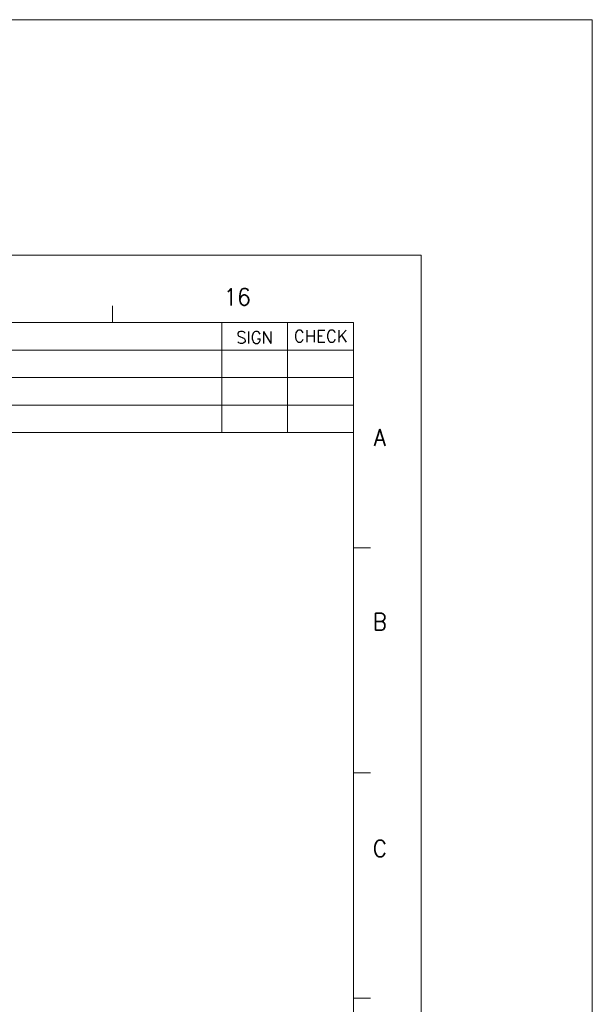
# Model space of a CAD drawing. Header units: millimetres. Extents: x 4065 to 8083, y -652 to 5416.
# Tile 180 of 256: x 6113 to 6426, y 3430 to 3967. Entities that reach past the tile are written whole.
import ezdxf
from ezdxf.enums import TextEntityAlignment as Align

# ---------------------------------------------------------------- set-up
doc = ezdxf.new("R2010")
doc.units = ezdxf.units.MM
doc.header["$LTSCALE"] = 0.8
doc.layers.get('0').update_dxf_attribs({"linetype": 'CONTINUOUS', "lineweight": 0})
doc.layers.add('2', color=3, linetype='CONTINUOUS', lineweight=0)
doc.styles.add('S', font='SIMPLEX')
doc.styles.get("Standard").update_dxf_attribs({"font": 'romans.shx', "width": 0.8, "oblique": 5, "bigfont": 'whgtxt.shx'})

msp = doc.modelspace()

# ---------------------------------------------------------------- linework, layer by layer
for p, q in [((4144.145, 3838.436), (6332.286, 3838.436)), ((6332.286, 3838.436), (6332.286, 2290.727)), ((6163.896, 3801.629), (6163.896, 3810.831)), ((4190.153, 3801.629), (6295.479, 3801.629)), ((6223.479, 3801.629), (6223.479, 3741.629)), ((6259.479, 3801.629), (6259.479, 3741.629)), ((6295.479, 2327.533), (6295.479, 3801.629)), ((5872.479, 3786.629), (6295.479, 3786.629)), ((5872.479, 3771.629), (6295.479, 3771.629)), ((5872.479, 3756.629), (6295.479, 3756.629)), ((5872.479, 3741.629), (6295.479, 3741.629)), ((6295.479, 3678.788), (6304.681, 3678.788)), ((6295.479, 3555.947), (6304.681, 3555.947)), ((6295.479, 3433.105), (6304.681, 3433.105))]:
    msp.add_line(p, q)
at = {"layer": '2'}
msp.add_lwpolyline([(4064.566, 3966.878), (6425.81, 3966.878), (6425.81, 2120.48), (4064.566, 2120.48)], close=True, dxfattribs=at)

# ---------------------------------------------------------------- texts
at = {"width": 0.933333}
for s, height, p in [('16', 9.2016, (6231.969, 3815.612)), ('A', 9.202, (6309.752, 3738.962)), ('B', 9.202, (6309.752, 3638.415)), ('C', 9.202, (6309.752, 3514.7))]:
    msp.add_text(s, height=height, dxfattribs=at).set_placement(p, align=Align.MIDDLE_CENTER)
at = {"style": 'S'}
for s, p in [('CHECK', (6277.554, 3794.246)), ('SIGN', (6241.437, 3793.507))]:
    msp.add_text(s, height=6.6, dxfattribs=at).set_placement(p, align=Align.MIDDLE)

doc.saveas('drawing.dxf')
